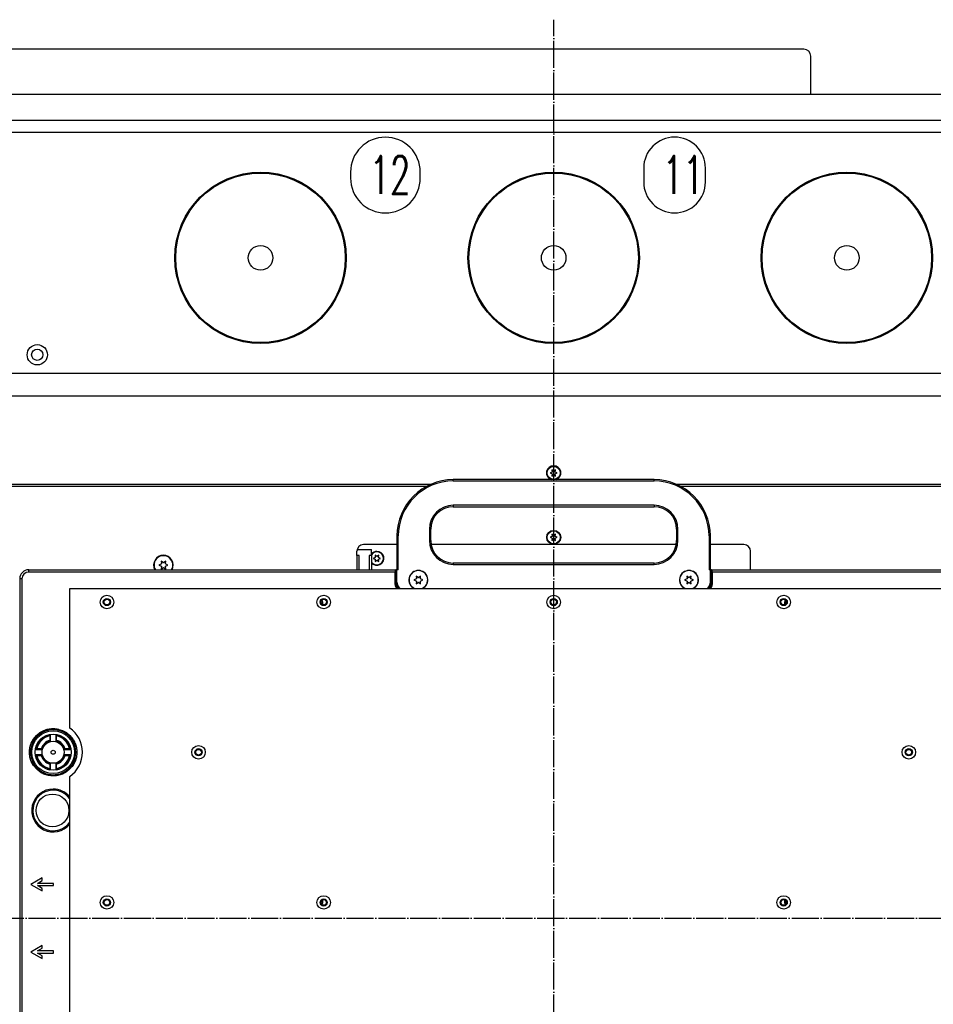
# Model space of a CAD drawing. Extents: x -1765 to 4890, y -3431 to 1272.
# Tile 99 of 189: x -357 to 48, y -138 to 299. Entities that reach past the tile are written whole.
import ezdxf

# ---------------------------------------------------------------- set-up
doc = ezdxf.new("R2010")
doc.units = 0
doc.linetypes.add('DASHED', pattern=[15, 7, -8])
doc.linetypes.add('DOT_CENTER', pattern=[14, 12, -1, 0, -1])
doc.layers.get('0').update_dxf_attribs({"linetype": 'CONTINUOUS'})
doc.layers.add('1', color=7, linetype='CONTINUOUS')
doc.layers.add('KONTUR', color=7, linetype='CONTINUOUS')
doc.styles.add('CONVERTER_2', font='txt.shx', dxfattribs={"width": 0.63})

# ---------------------------------------------------------------- blocks, each defined once
blk = doc.blocks.new('TEXT__277', base_point=(-540, -567.68))
at = {"layer": '1', "color": 1}
for points in [[(-194.62, 212.92), (-194.62, 212.92, 0.414214), (-179.17, 228.38), (-179.17, 231.07, 0.414214), (-194.62, 246.52), (-194.62, 246.52, 0.414214), (-210.08, 231.07), (-210.08, 228.38, 0.414214)], [(-66.39, 212.92), (-66.39, 212.92, 0.414214), (-52.7, 226.62), (-52.7, 232.83, 0.414214), (-66.39, 246.52), (-66.39, 246.52, 0.414214), (-80.08, 232.83), (-80.08, 226.62, 0.414214)]]:
    blk.add_lwpolyline(points, format="xyb", close=True, dxfattribs=at)
at = {"layer": '1', "color": 1, "style": 'CONVERTER_2', "width": 0.63}
for s, p in [('12', (-201.68, 221.32)), ('11', (-71.68, 221.32))]:
    blk.add_text(s, height=16.8, dxfattribs=at).set_placement(p)
blk = doc.blocks.new('TH_TV__278', base_point=(-514, 286.02))
at = {"color": 3, "linetype": 'CONTINUOUS'}
for p, q in [((161, 265.5), (-401, 265.5)), ((-263, 265.5), (-361, 265.5)), ((-178.98, 265.5), (-263, 265.5)), ((-169.15, 265.5), (-178.98, 265.5)), ((-70.85, 265.5), (-169.15, 265.5)), ((-61.02, 265.5), (-70.85, 265.5)), ((18.25, 265.5), (-61.02, 265.5)), ((18.75, 265.5), (18.25, 265.5)), ((20.25, 265.5), (18.75, 265.5)), ((23, 265.5), (20.25, 265.5)), ((121, 265.5), (23, 265.5)), ((-401.07, 254.02), (161.07, 254.02)), ((-400.91, 248.77), (160.91, 248.77)), ((122.8, 141.68), (-362.8, 141.68)), ((122.8, 131.68), (-362.8, 131.68)), ((-120.69, 97.98), (-121.6, 97.58)), ((-121.6, 97.58), (-120.69, 97.18)), ((-120, 98.38), (-120.8, 98.97)), ((-120.8, 98.97), (-120.69, 97.98)), ((-120.69, 97.18), (-120.8, 96.19)), ((-120.8, 96.19), (-120, 96.78)), ((-119.2, 98.97), (-120, 98.38)), ((-120, 96.78), (-119.2, 96.19)), ((-119.31, 97.98), (-119.2, 98.97)), ((-118.4, 97.58), (-119.31, 97.98)), ((-119.31, 97.18), (-118.4, 97.58)), ((-119.2, 96.19), (-119.31, 97.18)), ((-174.57, 92.48), (-366.4, 92.48)), ((-75.5, 94.6), (-164.5, 94.6)), ((-164.5, 94), (-164.5, 94.6)), ((-164.5, 94), (-75.5, 94)), ((-75.5, 94), (-75.5, 94.6)), ((126.4, 92.48), (-65.43, 92.48)), ((-176.41, 91.58), (-366.4, 91.58)), ((126.4, 91.58), (-63.59, 91.58)), ((-75.5, 83.2), (-164.5, 83.2)), ((-164.5, 83.2), (-164.5, 82.6)), ((-75.5, 83.2), (-75.5, 82.6)), ((-164.5, 82.6), (-75.5, 82.6)), ((-175.1, 72.6), (-175.1, 67.6)), ((-174.5, 72.6), (-175.1, 72.6)), ((-174.5, 67.6), (-174.5, 72.6)), ((-120, 69.8), (-120.8, 70.39)), ((-120.8, 70.39), (-120.69, 69.4)), ((-119.2, 70.39), (-120, 69.8)), ((-119.31, 69.4), (-119.2, 70.39)), ((-65.5, 72.6), (-65.5, 67.6)), ((-65.5, 72.6), (-64.9, 72.6)), ((-64.9, 67.6), (-64.9, 72.6)), ((-189.5, 65.8), (-204.3, 65.8)), ((-188.9, 69.6), (-189.5, 69.6)), ((-189.5, 69.6), (-189.5, 54.6)), ((-188.9, 54.6), (-188.9, 69.6)), ((-175.1, 67.6), (-174.5, 67.6)), ((-65.66, 65.8), (-174.34, 65.8)), ((-120.69, 69.4), (-121.6, 69)), ((-121.6, 69), (-120.69, 68.6)), ((-120.69, 68.6), (-120.8, 67.61)), ((-120.8, 67.61), (-120, 68.2)), ((-120, 68.2), (-119.2, 67.61)), ((-118.4, 69), (-119.31, 69.4)), ((-119.31, 68.6), (-118.4, 69)), ((-119.2, 67.61), (-119.31, 68.6)), ((-64.9, 67.6), (-65.5, 67.6)), ((-51.1, 69.6), (-50.5, 69.6)), ((-51.1, 69.6), (-51.1, 54.6)), ((-50.5, 54.6), (-50.5, 69.6)), ((-35.7, 65.8), (-50.5, 65.8)), ((-207.3, 60.95), (-207.3, 62.8)), ((-207.18, 63.65), (-200.8, 63.65)), ((-200.8, 60.95), (-200.8, 63.65)), ((-32.7, 54.6), (-32.7, 62.8)), ((-293.92, 57.18), (-295.05, 56.68)), ((-293.05, 57.68), (-294.05, 58.41)), ((-294.05, 58.41), (-293.92, 57.18)), ((-292.05, 58.41), (-293.05, 57.68)), ((-292.18, 57.18), (-292.05, 58.41)), ((-291.05, 56.68), (-292.18, 57.18)), ((-207.3, 60.95), (-207.3, 54.6)), ((-206.25, 60.95), (-207.3, 60.95)), ((-206.25, 54.6), (-206.25, 60.95)), ((-201.85, 60.95), (-201.85, 54.6)), ((-200.8, 60.95), (-201.85, 60.95)), ((-200.8, 60.95), (-200.8, 54.6)), ((-199.09, 60.08), (-200, 59.68)), ((-200, 59.68), (-199.09, 59.28)), ((-199.2, 61.07), (-199.09, 60.08)), ((-198.4, 60.48), (-199.2, 61.07)), ((-199.09, 59.28), (-199.2, 58.29)), ((-199.2, 58.29), (-198.4, 58.88)), ((-197.6, 61.07), (-198.4, 60.48)), ((-198.4, 58.88), (-197.6, 58.29)), ((-197.71, 60.08), (-197.6, 61.07)), ((-196.8, 59.68), (-197.71, 60.08)), ((-197.71, 59.28), (-196.8, 59.68)), ((-197.6, 58.29), (-197.71, 59.28)), ((-75.5, 57.6), (-164.5, 57.6)), ((-164.5, 57.6), (-164.5, 57)), ((-164.5, 57), (-75.5, 57)), ((-75.5, 57), (-75.5, 57.6)), ((-352.8, 53.6), (-352.8, 54.6)), ((-352.8, 54.6), (-190, 54.6)), ((-190.5, 53.6), (-352.8, 53.6)), ((-295.05, 56.68), (-293.92, 56.18)), ((-293.92, 56.18), (-294.05, 54.95)), ((-294.05, 54.95), (-293.05, 55.68)), ((-293.05, 55.68), (-292.05, 54.95)), ((-292.18, 56.18), (-291.05, 56.68)), ((-292.05, 54.95), (-292.18, 56.18)), ((-190.5, 53.6), (-190, 54.1)), ((-190.5, 53.6), (-190.5, 49.1)), ((-189.5, 54.6), (-190, 54.6)), ((-190, 54.1), (-190, 54.6)), ((-190, 54.1), (-190, 49.1)), ((-188.9, 54.6), (-189.5, 54.6)), ((-189.5, 49.1), (-189.5, 54.6)), ((-50.5, 54.6), (-51.1, 54.6)), ((-50, 54.6), (-50.5, 54.6)), ((-50.5, 49.1), (-50.5, 54.6)), ((-50, 54.6), (112.8, 54.6)), ((-50, 54.6), (-50, 54.1)), ((-50, 54.1), (-49.5, 53.6)), ((-50, 49.1), (-50, 54.1)), ((112.8, 53.6), (-49.5, 53.6)), ((-49.5, 49.1), (-49.5, 53.6)), ((-356.8, 50.6), (-356.8, -250.6)), ((-355.8, 50.6), (-356.8, 50.6)), ((-355.8, 50.6), (-355.8, -250.6)), ((-190.5, 49.1), (-190, 49.1)), ((-180.87, 50.6), (-182, 50.1)), ((-182, 50.1), (-180.87, 49.6)), ((-181, 51.83), (-180.87, 50.6)), ((-180, 51.1), (-181, 51.83)), ((-180.87, 49.6), (-181, 48.37)), ((-181, 48.37), (-180, 49.1)), ((-179, 51.83), (-180, 51.1)), ((-180, 49.1), (-179, 48.37)), ((-179.13, 50.6), (-179, 51.83)), ((-178, 50.1), (-179.13, 50.6)), ((-179.13, 49.6), (-178, 50.1)), ((-179, 48.37), (-179.13, 49.6)), ((-60.87, 50.6), (-62, 50.1)), ((-62, 50.1), (-60.87, 49.6)), ((-61, 51.83), (-60.87, 50.6)), ((-60, 51.1), (-61, 51.83)), ((-60.87, 49.6), (-61, 48.37)), ((-61, 48.37), (-60, 49.1)), ((-59, 51.83), (-60, 51.1)), ((-60, 49.1), (-59, 48.37)), ((-59.13, 50.6), (-59, 51.83)), ((-58, 50.1), (-59.13, 50.6)), ((-59.13, 49.6), (-58, 50.1)), ((-59, 48.37), (-59.13, 49.6)), ((-50, 49.1), (-49.5, 49.1)), ((-334.63, -15.61), (-334.63, 46.32)), ((-334.63, 46.32), (89.01, 46.32)), ((-222.48, 39.19), (-222.48, 39.14)), ((-222.28, 39.19), (-222.28, 39.07)), ((-17.72, 39.07), (-17.72, 39.19)), ((-17.52, 39.14), (-17.52, 39.19)), ((-343.47, -18.58), (-343.47, -18.46)), ((-343.47, -18.58), (-343.47, -19.11)), ((-343.47, -19.11), (-343.47, -21.08)), ((-343.47, -21.08), (-343.47, -21.55)), ((-343.47, -21.57), (-343.47, -21.55)), ((-343.17, -21.09), (-343.17, -18.41)), ((-340.77, -18.41), (-340.77, -21.09)), ((-340.47, -18.58), (-340.47, -18.46)), ((-340.47, -19.11), (-340.47, -18.58)), ((-340.47, -21.08), (-340.47, -19.11)), ((-340.47, -21.55), (-340.47, -21.08)), ((-340.47, -21.55), (-340.47, -21.57)), ((-349.91, -25.14), (-347.22, -25.14)), ((-349.85, -24.84), (-349.73, -24.84)), ((-349.73, -24.84), (-349.2, -24.84)), ((-347.23, -24.84), (-349.2, -24.84)), ((-346.76, -24.84), (-347.23, -24.84)), ((-346.76, -24.84), (-346.74, -24.84)), ((-337.2, -24.84), (-337.18, -24.84)), ((-336.71, -24.84), (-337.18, -24.84)), ((-336.73, -25.14), (-334.04, -25.14)), ((-334.74, -24.84), (-336.71, -24.84)), ((-334.74, -24.84), (-334.21, -24.84)), ((-334.21, -24.84), (-334.09, -24.84)), ((-347.22, -27.54), (-349.91, -27.54)), ((-349.85, -27.84), (-349.73, -27.84)), ((-349.73, -27.84), (-349.2, -27.84)), ((-349.2, -27.84), (-347.23, -27.84)), ((-347.23, -27.84), (-346.76, -27.84)), ((-346.74, -27.84), (-346.76, -27.84)), ((-337.18, -27.84), (-337.2, -27.84)), ((-337.18, -27.84), (-336.71, -27.84)), ((-334.04, -27.54), (-336.73, -27.54)), ((-336.71, -27.84), (-334.74, -27.84)), ((-334.74, -27.84), (-334.21, -27.84)), ((-334.21, -27.84), (-334.09, -27.84)), ((-343.47, -31.13), (-343.47, -31.11)), ((-343.47, -31.13), (-343.47, -31.6)), ((-343.47, -31.6), (-343.47, -33.57)), ((-343.47, -33.57), (-343.47, -34.1)), ((-343.47, -34.22), (-343.47, -34.1)), ((-343.17, -34.27), (-343.17, -31.59)), ((-340.77, -31.59), (-340.77, -34.27)), ((-340.47, -31.11), (-340.47, -31.13)), ((-340.47, -31.6), (-340.47, -31.13)), ((-340.47, -33.57), (-340.47, -31.6)), ((-340.47, -34.1), (-340.47, -33.57)), ((-340.47, -34.22), (-340.47, -34.1)), ((-334.63, -162.93), (-334.63, -37.07)), ((-346.8, -82.11), (-351.8, -85)), ((-346.8, -83.27), (-346.8, -82.11)), ((-351.8, -85), (-346.8, -87.89)), ((-348.93, -84.5), (-346.8, -83.27)), ((-341.8, -84.5), (-348.93, -84.5)), ((-348.93, -85.5), (-341.8, -85.5)), ((-346.8, -86.73), (-348.93, -85.5)), ((-346.8, -87.89), (-346.8, -86.73)), ((-341.8, -85.5), (-341.8, -84.5)), ((-222.48, -91.82), (-222.48, -91.87)), ((-222.28, -91.75), (-222.28, -91.87)), ((-17.72, -91.87), (-17.72, -91.75)), ((-17.52, -91.87), (-17.52, -91.82)), ((-346.8, -112.11), (-351.8, -115)), ((-348.93, -114.5), (-346.8, -113.27)), ((-346.8, -113.27), (-346.8, -112.11)), ((-351.8, -115), (-346.8, -117.89)), ((-341.8, -114.5), (-348.93, -114.5)), ((-346.8, -116.73), (-348.93, -115.5)), ((-348.93, -115.5), (-341.8, -115.5)), ((-346.8, -117.89), (-346.8, -116.73)), ((-341.8, -115.5), (-341.8, -114.5))]:
    blk.add_line(p, q, dxfattribs=at)
at = {"color": 3, "linetype": 'DASHED'}
for p, q in [((161, 265.5), (-401, 265.5)), ((-263, 265.5), (-361, 265.5)), ((-178.98, 265.5), (-263, 265.5)), ((-169.15, 265.5), (-178.98, 265.5)), ((-70.85, 265.5), (-169.15, 265.5)), ((-61.02, 265.5), (-70.85, 265.5)), ((18.25, 265.5), (-61.02, 265.5)), ((18.75, 265.5), (18.25, 265.5)), ((18.75, 265.5), (18.25, 265.5)), ((20.25, 265.5), (18.75, 265.5)), ((20.25, 265.5), (18.75, 265.5)), ((23, 265.5), (20.25, 265.5)), ((23, 265.5), (20.25, 265.5)), ((121, 265.5), (23, 265.5)), ((121, 265.5), (23, 265.5)), ((-207.3, 60.95), (-207.3, 62.8)), ((-207.3, 60.95), (-207.3, 62.8)), ((-32.7, 54.6), (-32.7, 62.8)), ((-207.3, 60.95), (-207.3, 54.6)), ((-207.3, 60.95), (-207.3, 54.6)), ((-188.9, 54.6), (-189.5, 54.6)), ((-50.5, 54.6), (-51.1, 54.6))]:
    blk.add_line(p, q, dxfattribs=at)
at = {"color": 3, "linetype": 'CONTINUOUS'}
for centre, radius in [((-250, 193), 38), ((-250, 193), 37.57), ((-120, 193), 38), ((-120, 193), 37.57), ((10, 193), 38), ((10, 193), 37.57), ((-250, 193), 5.45), ((-120, 193), 5.45), ((10, 193), 5.45), ((-349, 150), 4.5), ((-349, 150), 2.5), ((-120, 97.58), 2.9), ((-120, 69), 3.1), ((-120, 69), 2.9), ((-318.12, 40.29), 3), ((-318.12, 40.29), 1.6), ((-318.12, 40.29), 1.25), ((-222, 40.29), 3), ((-222, 40.29), 1.6), ((-222, 40.29), 1.25), ((-120, 40.29), 3), ((-120, 40.29), 1.6), ((-120, 40.29), 1.25), ((-18, 40.29), 3), ((-18, 40.29), 1.6), ((-18, 40.29), 1.25), ((-341.97, -26.34), 10.5), ((-341.97, -26.34), 9.5), ((-341.97, -26.34), 8.02), ((-341.97, -26.34), 4.9), ((-341.97, -26.34), 0.9), ((-277.48, -26.34), 3), ((-277.48, -26.34), 1.6), ((-277.48, -26.34), 1.25), ((37.48, -26.34), 3), ((37.48, -26.34), 1.6), ((37.48, -26.34), 1.25), ((-342.24, -52.17), 7.3), ((-318.12, -92.97), 3), ((-318.12, -92.97), 1.6), ((-318.12, -92.97), 1.25), ((-222, -92.97), 3), ((-222, -92.97), 1.6), ((-222, -92.97), 1.25), ((-18, -92.97), 3), ((-18, -92.97), 1.6), ((-18, -92.97), 1.25)]:
    blk.add_circle(centre, radius, dxfattribs=at)
at = {"color": 3, "linetype": 'DASHED'}
blk.add_circle((-341.97, -26.34), 10.5, dxfattribs=at)
at = {"color": 3, "linetype": 'CONTINUOUS'}
for centre, radius, start, end in [((-120, 97.58), 3.2, -68.6305, -111.3695), ((-164.5, 69.6), 25, 90, 180), ((-164.5, 69.6), 24.4, 90, 180), ((-75.5, 69.6), 25, 0, 90), ((-75.5, 69.6), 24.4, 0, 90), ((-164.5, 72.6), 10.6, 90, 180), ((-75.5, 72.6), 10.6, 0, 90), ((-164.5, 72.6), 10, 90, 180), ((-75.5, 72.6), 10, 0, 90), ((-204.3, 62.8), 3, 90, 180), ((-164.5, 67.6), 10.6, 180, -90), ((-164.5, 67.6), 10, 180, -90), ((-75.5, 67.6), 10.6, -90, 0), ((-75.5, 67.6), 10, -90, 0), ((-35.7, 62.8), 3, 0, 90), ((-198.4, 59.68), 3.1, 90, 140.732), ((-198.4, 59.68), 3.1, -140.732, 90), ((-198.4, 59.68), 2.9, 0, 145.8516), ((-293.05, 56.68), 4.35, 90, -151.4346), ((-293.05, 56.68), 4.15, -30.0797, -149.9203), ((-293.05, 56.68), 4.35, -28.5654, 90), ((-198.4, 59.68), 2.9, -145.8516, 0), ((-352.8, 50.6), 4, 90, -180), ((-352.8, 50.6), 3, 90, 180), ((-180, 50.1), 4.2, 90, -115.8419), ((-180, 50.1), 4.15, 90, -114.3778), ((-180, 50.1), 4.2, -64.1581, 90), ((-180, 50.1), 4.15, -65.6222, 90), ((-60, 50.1), 4.2, 90, -115.8419), ((-60, 50.1), 4.15, 90, -114.3778), ((-60, 50.1), 4.2, -64.1581, 90), ((-60, 50.1), 4.15, -65.6222, 90), ((-186, 49.1), 4.5, 180, -141.846), ((-186, 49.1), 4, 180, -135.9728), ((-186, 49.1), 3.5, 180, -127.4122), ((-54, 49.1), 3.5, -52.5878, 0), ((-54, 49.1), 4, -44.0272, 0), ((-54, 49.1), 4.5, -38.154, 0), ((-227.28, 39.19), 4.8, 0, 24.1816), ((-227.28, 39.19), 5, 0, 24.8879), ((-12.72, 39.19), 5, 155.1121, 180), ((-12.72, 39.19), 4.8, 155.8184, 180), ((-341.97, -26.34), 10, 98.6269, 171.3731), ((-341.97, -26.34), 10, 90, 98.6269), ((-341.97, -26.34), 10, 81.3731, 90), ((-341.97, -26.34), 10, 8.6269, 81.3731), ((-341.97, -26.34), 13, -55.6186, 55.6186), ((-341.97, -26.34), 7.9, 100.9454, 169.0546), ((-341.97, -26.34), 7.39, 101.7171, 168.2829), ((-341.97, -26.34), 5.47, 105.923, 164.077), ((-341.97, -26.34), 5.02, 107.3798, 162.6202), ((-341.97, -26.34), 5, 107.4576, 162.5424), ((-341.97, -26.34), 5, 104.5494, 107.4576), ((-344.67, -21.09), 1.5, -20.2668, 0), ((-339.27, -21.09), 1.5, 180, -159.7332), ((-341.97, -26.34), 5, 72.5424, 75.4506), ((-341.97, -26.34), 7.9, 10.9454, 79.0546), ((-341.97, -26.34), 7.39, 11.7171, 78.2829), ((-341.97, -26.34), 5.47, 15.923, 74.077), ((-341.97, -26.34), 5.02, 17.3798, 72.6202), ((-341.97, -26.34), 5, 17.4576, 72.5424), ((-341.97, -26.34), 10, 171.3731, -171.3731), ((-347.22, -23.64), 1.5, -90, -69.7332), ((-341.97, -26.34), 5, 162.5424, 165.4506), ((-336.73, -23.64), 1.5, -110.2668, -90), ((-341.97, -26.34), 5, 14.5494, 17.4576), ((-341.97, -26.34), 10, -8.6269, 8.6269), ((-341.97, -26.34), 10, -171.3731, -98.6269), ((-341.97, -26.34), 7.9, -169.0546, -100.9454), ((-341.97, -26.34), 7.39, -168.2829, -101.7171), ((-341.97, -26.34), 5.47, -164.077, -105.923), ((-347.22, -29.04), 1.5, 69.7332, 90), ((-341.97, -26.34), 5, -165.4506, -162.5424), ((-341.97, -26.34), 5.02, -162.6202, -107.3798), ((-341.97, -26.34), 5, -162.5424, -107.4576), ((-341.97, -26.34), 10, -81.3731, -8.6269), ((-341.97, -26.34), 5.47, -74.077, -15.923), ((-341.97, -26.34), 5.02, -72.6202, -17.3798), ((-341.97, -26.34), 5, -72.5424, -17.4576), ((-341.97, -26.34), 7.39, -78.2829, -11.7171), ((-341.97, -26.34), 7.9, -79.0546, -10.9454), ((-336.73, -29.04), 1.5, 90, 110.2668), ((-341.97, -26.34), 5, -17.4576, -14.5494), ((-341.97, -26.34), 5, -107.4576, -104.5494), ((-344.67, -31.59), 1.5, 0, 20.2668), ((-339.27, -31.59), 1.5, 159.7332, 180), ((-341.97, -26.34), 5, -75.4506, -72.5424), ((-341.97, -26.34), 10, -98.6269, -90), ((-341.97, -26.34), 10, -90, -81.3731), ((-341.97, -52.17), 9.5, 90, -39.3988), ((-341.97, -52.17), 9, 35.3457, -90), ((-341.97, -52.17), 9.5, 39.3988, 90), ((-341.97, -52.17), 9, -90, -35.3457), ((-227.28, -91.87), 4.8, -24.1816, 0), ((-227.28, -91.87), 5, -24.8879, 0), ((-12.72, -91.87), 5, 180, -155.1121), ((-12.72, -91.87), 4.8, 180, -155.8184)]:
    blk.add_arc(centre, radius, start, end, dxfattribs=at)
at = {"color": 3, "linetype": 'DASHED'}
for radius, start, end in [(10, 98.6269, 171.3731), (10, 98.6269, 171.3731), (10, 90, 98.6269), (10, 90, 98.6269), (10, 81.3731, 90), (10, 81.3731, 90), (10, 8.6269, 81.3731), (10, 8.6269, 81.3731), (5, 107.4576, 162.5424), (5, 104.5494, 107.4576), (5, 72.5424, 75.4506), (5, 17.4576, 72.5424), (10, 171.3731, -171.3731), (10, 171.3731, -171.3731), (5, 162.5424, 165.4506), (5, 14.5494, 17.4576), (10, -8.6269, 8.6269), (10, -8.6269, 8.6269), (10, -171.3731, -98.6269), (10, -171.3731, -98.6269), (5, -165.4506, -162.5424), (5, -162.5424, -107.4576), (10, -81.3731, -8.6269), (10, -81.3731, -8.6269), (5, -72.5424, -17.4576), (5, -17.4576, -14.5494), (5, -107.4576, -104.5494), (5, -75.4506, -72.5424), (10, -98.6269, -90), (10, -98.6269, -90), (10, -90, -81.3731), (10, -90, -81.3731)]:
    blk.add_arc((-341.97, -26.34), radius, start, end, dxfattribs=at)
blk = doc.blocks.new('MANIPULATOR_TOPVIEW__279', base_point=(-3890.62, -2107.79))
at = {"layer": '1', "color": 7, "linetype": 'CONTINUOUS'}
for q in [(-6, 282.5), (-410.85, 265.5)]:
    blk.add_line((-6, 265.5), q, dxfattribs=at)
blk.add_arc((-9, 282.5), 3, 0, 90, dxfattribs=at)
at = {"layer": 'KONTUR', "color": 7, "linetype": 'CONTINUOUS'}
for p, q in [((-210.67, 285.5), (-640.5, 285.5)), ((-9, 285.5), (-210.67, 285.5))]:
    blk.add_line(p, q, dxfattribs=at)
blk = doc.blocks.new('TH_B__280', base_point=(152.51, -368.27))
at = {"layer": '1', "color": 1, "linetype": 'DOT_CENTER'}
for p, q in [((-120, -498.25), (-120, 298.64)), ((-691.25, -100), (285.07, -100))]:
    blk.add_line(p, q, dxfattribs=at)
at = {"layer": '1'}
for name, p in [('MANIPULATOR_TOPVIEW__279', (-3890.62, -2107.79)), ('TH_TV__278', (-514, 286.02)), ('TEXT__277', (-540, -567.68))]:
    blk.add_blockref(name, p, dxfattribs=at)
blk = doc.blocks.new('GEOMETRY__281', base_point=(-2458.74, 9747.76))
blk.add_blockref('TH_B__280', (152.51, -368.27))
blk = doc.blocks.new('D-E6978-60041-1S11B__282', base_point=(-2644.87, 9971.2))
at = {"layer": '1'}
blk.add_blockref('GEOMETRY__281', (-2458.74, 9747.76), dxfattribs=at)

msp = doc.modelspace()

# ---------------------------------------------------------------- block references
msp.add_blockref('D-E6978-60041-1S11B__282', (-2644.87, 9971.2))

doc.saveas('drawing.dxf')
